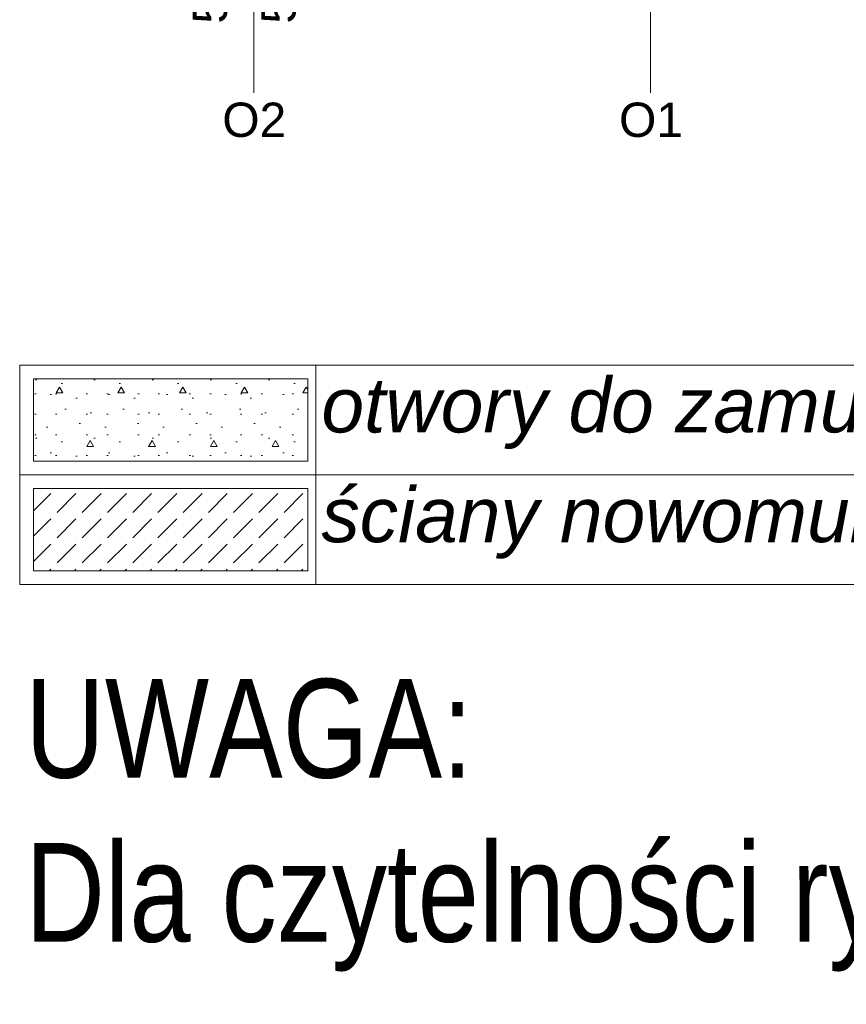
# Model space of a CAD drawing. Header units: centimetres. Extents: x -25572 to 23555, y -2435 to 15405.
# Tile 57 of 134: x 6669 to 6971, y 4454 to 4813. Entities that reach past the tile are written whole.
import ezdxf

# ---------------------------------------------------------------- set-up
doc = ezdxf.new("R2010")
doc.units = ezdxf.units.CM
doc.header["$MEASUREMENT"] = 0
for name, color, linetype, lineweight in [('820-G Rysunki Obrazki_Nr_pióra__7', 7, 'Continuous', 13), ('Nowe_220-A Ściany_Nr_pióra__1', 7, 'Continuous', 13), ('Nowe_220-A Ściany_Nr_pióra__169', 7, 'Continuous', 5), ('Nowe_220-A Ściany_Nr_pióra__20', 1, 'Continuous', 13), ('Nowe_220-A Ściany_Nr_pióra__7', 7, 'Continuous', 13), ('Nowe_810-G Ogólne_Nr_pióra__1', 7, 'Continuous', 13)]:
    doc.layers.add(name, color=color, linetype=linetype, lineweight=lineweight)
for name, color, linetype, lineweight, true_color in [('Nowe_199-Z Wymiary i opisy_Nr_pióra__81', 7, 'Continuous', 13, 0x6a6a6a), ('Nowe_220-A Ściany_Nr_pióra__118', 7, 'Continuous', 13, 0x573938), ('Nowe_220-A Ściany_Nr_pióra__45', 7, 'Continuous', 15, 0x40a5ff)]:
    doc.layers.add(name, color=color, linetype=linetype, lineweight=lineweight, true_color=true_color)
doc.styles.add('STYL_AUTOMATYCZNY_4', font='arial.ttf', dxfattribs={"width": 0.8})
doc.styles.add('STYL_AUTOMATYCZNY_5', font='arial.ttf')
doc.styles.add('STYL_AUTOMATYCZNY_6', font='arial.ttf')

msp = doc.modelspace()

# ---------------------------------------------------------------- hatches: boundary and pattern name
at = {"layer": 'Nowe_220-A Ściany_Nr_pióra__118', "linetype": 'Continuous', "lineweight": 13, "true_color": 0x573938}
h = msp.add_hatch(dxfattribs=at)
h.set_pattern_fill('Beton_lekki', color=39, style=0, pattern_type=2)
h.set_pattern_definition([(0, (0, 0), (0, 38.97114), [2.4375, -20.0625]), (0, (11.25, 19.486), (0, 38.97114), [2.4375, -20.0625]), (60, (0, 0), (-33.75, 19.48557), [2.4375, -20.0625]), (60, (22.5, 0), (-33.75, 19.48557), [2.4375, -20.0625]), (120, (2.437, 0), (33.75, 19.48557), [2.4375, -20.0625]), (120, (24.938, 0), (33.75, 19.48557), [2.4375, -20.0625]), (0, (0, 3.75), (0, 7.5), [0, -7.5, 0, -11.25]), (45, (3.75, 3.75), (-5.303301, 5.303301), [0, -5.625, 0, -9.375])])
h.paths.add_polyline_path([(6774.26, 4651.71), (6774.26, 4681.71), (6674.26, 4681.71), (6674.26, 4651.71)])
at = {"layer": 'Nowe_220-A Ściany_Nr_pióra__169', "linetype": 'Continuous', "lineweight": 5}
h = msp.add_hatch(dxfattribs=at)
h.set_pattern_fill('Beton', style=0, pattern_type=2)
h.set_pattern_definition([(45, (0, 0), (-9.192388, 9.192388), [9.75, -3.25]), (45, (0, 9.192), (-9.192388, 9.192388), [9.75, -3.25])])
h.paths.add_polyline_path([(6774.26, 4611.71), (6774.26, 4641.71), (6674.26, 4641.71), (6674.26, 4611.71)])

# ---------------------------------------------------------------- linework, layer by layer
at = {"layer": 'Nowe_220-A Ściany_Nr_pióra__1', "color": 7, "linetype": 'Continuous', "lineweight": 13, "flags": 128}
msp.add_lwpolyline([(6774.26, 4611.71), (6774.26, 4641.71), (6674.26, 4641.71), (6674.26, 4611.71)], close=True, dxfattribs=at)
at = {"layer": 'Nowe_220-A Ściany_Nr_pióra__20', "color": 1, "linetype": 'Continuous', "lineweight": 13, "flags": 128}
msp.add_lwpolyline([(6774.26, 4651.71), (6774.26, 4681.71), (6674.26, 4681.71), (6674.26, 4651.71)], close=True, dxfattribs=at)
at = {"layer": 'Nowe_220-A Ściany_Nr_pióra__45', "color": 161, "linetype": 'Continuous', "lineweight": 15, "true_color": 0x40a5ff}
for p, q in [((6754.55, 4785.96), (6754.55, 4921.14)), ((6899.18, 4785.96), (6899.18, 4921.14))]:
    msp.add_line(p, q, dxfattribs=at)
at = {"layer": 'Nowe_810-G Ogólne_Nr_pióra__1', "color": 7, "linetype": 'Continuous', "lineweight": 13}
msp.add_line((6777.26, 4606.71), (6777.26, 4686.71), dxfattribs=at)
for points in [[(6669.26, 4646.71), (7074.26, 4646.71), (7074.26, 4686.71), (6669.26, 4686.71)], [(6669.26, 4646.71), (6669.26, 4606.71), (7074.26, 4606.71), (7074.26, 4646.71)]]:
    msp.add_lwpolyline(points, close=True, dxfattribs=at)

# ---------------------------------------------------------------- texts
at = {"layer": '820-G Rysunki Obrazki_Nr_pióra__7', "color": 7, "linetype": 'Continuous', "lineweight": 13, "char_height": 36, "attachment_point": 7, "style": 'STYL_AUTOMATYCZNY_4'}
for s, insert in [('\\A1;{\\pql;\\fArial|b0|i0|c238|p0;\\W0.800000;UWAGA:}', (6671.27, 4535.79)), ('\\A1;{\\pql;\\fArial|b0|i0|c238|p0;\\W0.800000;Dla czytelności rysunku nie zachowano skali urządzeń klimatyzacyjnych}', (6671.27, 4465.61))]:
    msp.add_mtext(s, dxfattribs=dict(at, insert=insert))
at = {"layer": 'Nowe_199-Z Wymiary i opisy_Nr_pióra__81', "color": 251, "linetype": 'Continuous', "lineweight": 13, "true_color": 0x6a6a6a, "char_height": 20, "attachment_point": 1, "style": 'STYL_AUTOMATYCZNY_5'}
for s, insert in [('\\A1;{\\pql;\\fArial|b0|i1|c238|p0;\\W1.000000;otwory do zamurowania}', (6779.26, 4682.14)), ('\\A1;{\\pql;\\fArial|b0|i1|c238|p0;\\W1.000000;ś\\fArial|b0|i1|c238|p0;\\W1.000000;ciany nowomurowane}', (6779.26, 4642.14))]:
    msp.add_mtext(s, dxfattribs=dict(at, insert=insert))
at = {"layer": 'Nowe_220-A Ściany_Nr_pióra__7', "color": 7, "linetype": 'Continuous', "lineweight": 13, "char_height": 12.5, "attachment_point": 7, "rotation": 90, "style": 'STYL_AUTOMATYCZNY_6'}
for insert in [(6748.51, 4811.14), (6773.51, 4811.14)]:
    msp.add_mtext('\\A1;{\\pql;\\pt0;\\fArial|b0|i0|c238|p0;\\W1.000000;57\\fArial|b0|i0|c238|p0;\\W1.000000;\\A1{\\H.66x;\\S^  ;}\\fArial|b0|i0|c238|p0;\\W1.000000;\\fArial|b0|i0|c238|p0;\\W1.000000;}', dxfattribs=dict(at, insert=insert))
at = {"layer": 'Nowe_220-A Ściany_Nr_pióra__7', "color": 7, "linetype": 'Continuous', "lineweight": 13, "char_height": 12.5, "attachment_point": 7, "style": 'STYL_AUTOMATYCZNY_6'}
for s, insert in [('\\A1;{\\pql;\\pt0;\\fArial|b0|i0|c238|p0;\\W1.000000;O2\\fArial|b0|i0|c238|p0;\\W1.000000;\\fArial|b0|i0|c238|p0;\\W1.000000;\\fArial|b0|i0|c238|p0;\\W1.000000;}', (6743.12, 4769.68)), ('\\A1;{\\pql;\\pt0;\\fArial|b0|i0|c238|p0;\\W1.000000;O1\\fArial|b0|i0|c238|p0;\\W1.000000;\\fArial|b0|i0|c238|p0;\\W1.000000;\\fArial|b0|i0|c238|p0;\\W1.000000;}', (6887.74, 4769.68))]:
    msp.add_mtext(s, dxfattribs=dict(at, insert=insert))

doc.saveas('drawing.dxf')
